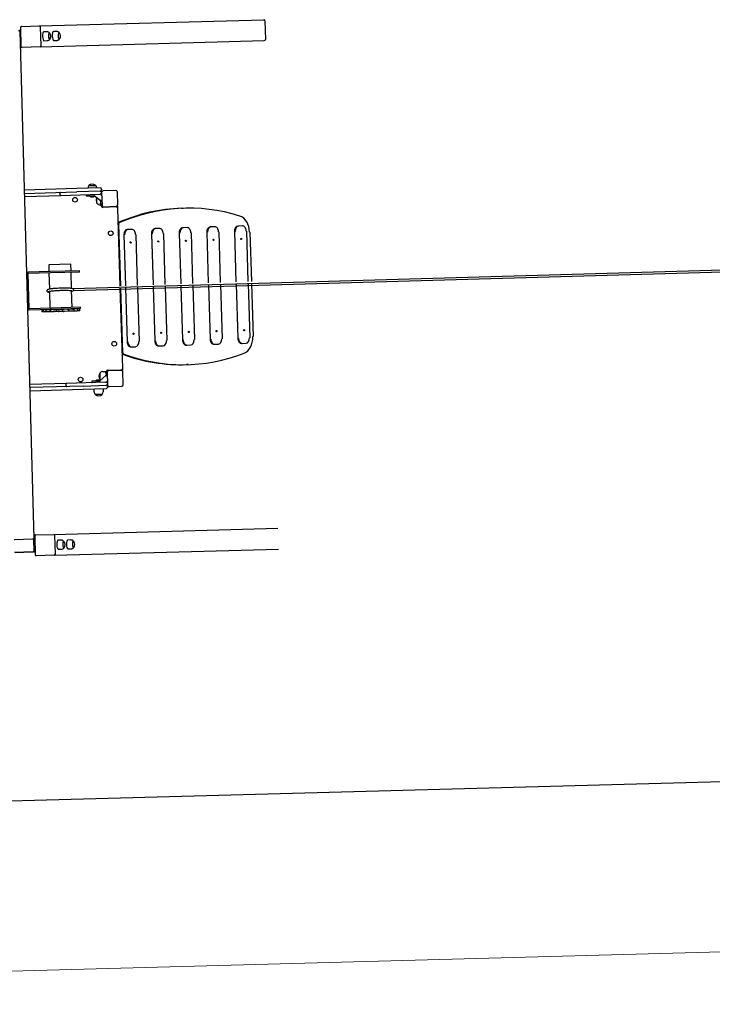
# Model space of a CAD drawing. Header units: millimetres. Extents: x 115689 to 123680, y 15655 to 20110.
# Tile 14 of 21: x 117201 to 117466, y 19043 to 19421. Entities that reach past the tile are written whole.
import ezdxf

# ---------------------------------------------------------------- set-up
doc = ezdxf.new("R2010")
doc.units = ezdxf.units.MM
doc.header["$LTSCALE"] = 100
doc.header["$MEASUREMENT"] = 0
doc.linetypes.add('DASHED', pattern=[0.75, 0.5, -0.25])
for name, color, linetype in [('2D_METAL', 232, 'Continuous'), ('4.Piłkochwyty', 30, 'DASHED'), ('Warstwa1', 1, 'Continuous')]:
    doc.layers.add(name, color=color, linetype=linetype)
doc.styles.add('styl3', font='ARIAL.TTF', dxfattribs={"height": 20})
doc.dimstyles.new('ISO-25$0', dxfattribs={"dimtxt": 10, "dimasz": 10, "dimexe": 5, "dimexo": 12, "dimgap": 2, "dimtad": 1, "dimdec": 0, "dimtxsty": 'Standard', "dimblk": 'ARCHTICK', "dimcen": 2.5, "dimdle": 5, "dimadec": 0, "dimazin": 0, "dimtfac": 1, "dimtdec": 0, "dimtmove": 0, "dimatfit": 3, "dimfxl": 1, "dimlwd": 0, "dimarcsym": 0})

# ---------------------------------------------------------------- blocks, each defined once
blk = doc.blocks.new('_ArchTick')
at = {"layer": 'Warstwa1', "color": 0, "const_width": 0.15}
blk.add_lwpolyline([(-0.5, -0.5), (0.5, 0.5)], dxfattribs=at)
blk = doc.blocks.new('*D663')
at = {"layer": '2D_METAL', "color": 1, "linetype": 'ByBlock', "lineweight": -2}
for p, q in [((118946.72, 19158.79), (118948.55, 19091.64)), ((117169.93, 19110.48), (117171.75, 19043.33))]:
    blk.add_line(p, q, dxfattribs=at)
at = {"layer": '2D_METAL', "color": 1, "linetype": 'ByBlock', "lineweight": 0}
blk.add_line((117159.43, 19055), (118960.22, 19103.96), dxfattribs=at)
at = {"layer": 'Defpoints', "color": 0, "linetype": 'ByBlock'}
for p in [(118946.45, 19168.78), (117169.66, 19120.47), (118948.22, 19103.64)]:
    blk.add_point(p, dxfattribs=at)
at = {"layer": '2D_METAL', "color": 1, "linetype": 'ByBlock', "lineweight": 0, "xscale": 12, "yscale": 12, "zscale": 12}
for p, rotation in [((118948.22, 19103.64), 1.557425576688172), ((117171.43, 19055.33), 181.5574255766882)]:
    blk.add_blockref('_ArchTick', p, dxfattribs=dict(at, rotation=rotation))
at = {"layer": '2D_METAL', "color": 4, "linetype": 'ByBlock', "insert": (118059.47, 19092.52), "char_height": 20, "attachment_point": 5, "rotation": 1.5574, "style": 'styl3'}
blk.add_mtext('1777', dxfattribs=at)

msp = doc.modelspace()

# ---------------------------------------------------------------- linework, layer by layer
at = {"layer": '4.Piłkochwyty', "linetype": 'ByBlock'}
for p, q in [((117208.445, 19418.386), (117294.35, 19420.791)), ((117200.822, 19416.872), (117200.827, 19416.672)), ((117201.116, 19417.78), (117201.318, 19410.583)), ((117201.494, 19418.191), (117208.388, 19418.384)), ((117208.388, 19418.384), (117208.445, 19418.386)), ((117209.041, 19410.799), (117208.84, 19417.997)), ((117209.041, 19410.799), (117208.84, 19417.997)), ((117294.779, 19420.402), (117294.98, 19413.205)), ((117200.427, 19416.661), (117200.827, 19416.672)), ((117200.828, 19416.672), (117200.827, 19416.672)), ((117200.827, 19416.672), (117203.437, 19323.458)), ((117200.828, 19416.672), (117201.147, 19416.681)), ((117200.828, 19416.672), (117200.968, 19411.674)), ((117200.839, 19416.272), (117200.828, 19416.672)), ((117200.839, 19416.272), (117200.838, 19416.272)), ((117211.286, 19416.164), (117210.042, 19416.129)), ((117212.209, 19415.74), (117212.196, 19415.74)), ((117212.266, 19413.241), (117212.279, 19413.241)), ((117214.986, 19416.268), (117213.742, 19416.233)), ((117215.908, 19415.844), (117215.896, 19415.843)), ((117215.966, 19413.344), (117215.978, 19413.345)), ((117200.968, 19411.674), (117201.287, 19411.683)), ((117208.612, 19410.387), (117201.718, 19410.194)), ((117208.612, 19410.387), (117208.669, 19410.389)), ((117208.669, 19410.389), (117294.574, 19412.794)), ((117210.137, 19412.731), (117211.382, 19412.766)), ((117213.837, 19412.834), (117215.081, 19412.869)), ((117227.384, 19357.225), (117229.883, 19357.303)), ((117227.384, 19357.212), (117229.883, 19357.289)), ((117227.384, 19357.212), (117227.384, 19357.225)), ((117229.883, 19357.303), (117229.883, 19357.289)), ((117222.785, 19356.031), (117202.543, 19355.401)), ((117202.576, 19354.202), (117222.775, 19354.83)), ((117202.61, 19353.002), (117216.598, 19353.438)), ((117216.213, 19354.126), (117216.219, 19353.926)), ((117216.598, 19353.438), (117231.49, 19353.901)), ((117231.702, 19355.108), (117222.775, 19354.83)), ((117231.665, 19356.308), (117222.785, 19356.031)), ((117226.245, 19353.638), (117226.254, 19353.338)), ((117226.357, 19353.241), (117227.757, 19353.285)), ((117226.967, 19356.161), (117226.964, 19356.261)), ((117227.757, 19353.285), (117229.354, 19353.334)), ((117227.759, 19353.21), (117227.758, 19353.245)), ((117231.783, 19351.367), (117229.368, 19353.311)), ((117230.362, 19356.367), (117230.365, 19356.267)), ((117231.739, 19353.909), (117231.49, 19353.901)), ((117231.702, 19355.108), (117232.23, 19355.125)), ((117231.971, 19353.86), (117231.967, 19353.972)), ((117232.18, 19355.823), (117232.186, 19355.624)), ((117232.22, 19354.524), (117232.371, 19349.696)), ((117232.239, 19354.825), (117232.23, 19355.125)), ((117232.243, 19354.706), (117232.239, 19354.825)), ((117237.629, 19355.293), (117232.801, 19355.142)), ((117238.398, 19349.884), (117238.247, 19354.712)), ((117230.125, 19351.447), (117230.124, 19351.468)), ((117230.436, 19350.467), (117230.373, 19352.466)), ((117230.436, 19350.467), (117230.373, 19352.466)), ((117231.82, 19351.309), (117231.848, 19350.428)), ((117231.82, 19351.309), (117231.821, 19351.293)), ((117231.867, 19349.811), (117231.848, 19350.428)), ((117231.954, 19350.214), (117232.254, 19350.223)), ((117232.109, 19349.418), (117232.084, 19350.218)), ((117232.199, 19349.121), (117232.416, 19349.128)), ((117232.407, 19349.427), (117232.404, 19349.516)), ((117232.416, 19349.128), (117232.407, 19349.427)), ((117232.719, 19349.122), (117232.419, 19349.112)), ((117232.425, 19348.908), (117232.419, 19349.112)), ((117232.856, 19349.126), (117232.719, 19349.122)), ((117237.825, 19348.996), (117232.727, 19348.837)), ((117232.989, 19349.115), (117237.817, 19349.266)), ((117238.116, 19349.29), (117237.949, 19349.285)), ((117238.416, 19349.299), (117238.116, 19349.29)), ((117238.443, 19348.415), (117238.416, 19349.299)), ((118303.263, 19348.827), (117221.18, 19317.659)), ((118303.286, 19348.027), (117221.203, 19316.86)), ((117239.367, 19318.728), (117238.443, 19348.415)), ((117262.896, 19348.52), (117263.532, 19348.54)), ((117239.557, 19318.735), (117238.819, 19342.456)), ((117274.155, 19341.366), (117273.872, 19341.358)), ((117275.568, 19341.41), (117274.155, 19341.366)), ((117284.756, 19341.696), (117284.474, 19341.688)), ((117286.17, 19341.74), (117284.756, 19341.696)), ((117240.716, 19338.325), (117241.324, 19318.797)), ((117242.35, 19340.377), (117242.068, 19340.368)), ((117243.764, 19340.421), (117242.35, 19340.377)), ((117245.298, 19338.467), (117245.905, 19318.957)), ((117251.318, 19338.655), (117251.924, 19319.167)), ((117252.952, 19340.707), (117252.669, 19340.698)), ((117254.365, 19340.751), (117252.952, 19340.707)), ((117255.9, 19338.797), (117256.506, 19319.326)), ((117261.919, 19338.985), (117262.525, 19319.536)), ((117263.553, 19341.037), (117263.271, 19341.028)), ((117264.967, 19341.081), (117263.553, 19341.037)), ((117266.501, 19339.127), (117267.106, 19319.694)), ((117272.521, 19339.315), (117273.125, 19319.901)), ((117277.103, 19339.457), (117277.706, 19320.059)), ((117283.122, 19339.645), (117283.725, 19320.267)), ((117287.704, 19339.787), (117288.307, 19320.425)), ((117289.021, 19339.332), (117289.608, 19320.47)), ((117220.455, 19327.062), (117211.958, 19326.825)), ((117211.958, 19326.825), (117212.032, 19324.199)), ((117220.528, 19324.437), (117220.455, 19327.062)), ((117203.437, 19323.458), (117203.937, 19323.472)), ((117203.437, 19323.458), (117203.815, 19309.964)), ((117212.58, 19324.214), (117203.923, 19323.972)), ((117203.923, 19323.972), (117203.937, 19323.472)), ((117212.594, 19323.715), (117203.937, 19323.472)), ((117203.937, 19323.472), (117204.314, 19309.978)), ((117212.046, 19323.699), (117212.219, 19317.491)), ((117223.681, 19324.525), (117212.58, 19324.214)), ((117223.695, 19324.025), (117212.594, 19323.715)), ((117220.716, 19317.747), (117220.542, 19323.937)), ((117223.695, 19324.025), (117223.681, 19324.525)), ((117262.549, 19318.736), (117263.195, 19298.005)), ((117267.131, 19318.894), (117267.777, 19298.147)), ((117273.15, 19319.101), (117273.796, 19298.335)), ((117277.731, 19319.259), (117278.378, 19298.477)), ((117283.75, 19319.466), (117284.398, 19298.664)), ((117288.332, 19319.624), (117288.979, 19298.807)), ((117289.633, 19319.669), (117290.265, 19299.343)), ((117212.242, 19316.683), (117212.423, 19310.205)), ((117220.92, 19310.442), (117220.739, 19316.923)), ((117240.347, 19287.244), (117239.392, 19317.929)), ((117240.355, 19293.104), (117239.582, 19317.936)), ((117241.349, 19317.997), (117241.992, 19297.345)), ((117245.93, 19318.158), (117246.574, 19297.487)), ((117251.949, 19318.368), (117252.593, 19297.675)), ((117256.531, 19318.527), (117257.175, 19297.817)), ((117203.815, 19309.964), (117204.314, 19309.978)), ((117203.815, 19309.964), (117206.279, 19221.948)), ((117212.971, 19310.22), (117204.314, 19309.978)), ((117204.314, 19309.978), (117204.328, 19309.478)), ((117212.985, 19309.72), (117204.328, 19309.478)), ((117209.776, 19309.557), (117209.441, 19309.547)), ((117209.463, 19308.748), (117209.441, 19309.547)), ((117209.798, 19308.757), (117209.463, 19308.748)), ((117209.79, 19309.557), (117209.776, 19309.557)), ((117209.776, 19309.557), (117209.798, 19308.757)), ((117209.854, 19309.559), (117209.79, 19309.557)), ((117209.798, 19308.757), (117209.812, 19308.757)), ((117209.877, 19308.759), (117209.812, 19308.757)), ((117210.823, 19309.586), (117209.854, 19309.559)), ((117209.877, 19308.759), (117209.854, 19309.559)), ((117210.845, 19308.786), (117209.877, 19308.759)), ((117210.823, 19309.586), (117210.883, 19309.588)), ((117210.823, 19309.586), (117210.845, 19308.786)), ((117210.905, 19308.788), (117210.845, 19308.786)), ((117211.008, 19309.591), (117210.883, 19309.588)), ((117211.031, 19308.791), (117210.905, 19308.788)), ((117212.121, 19309.622), (117211.008, 19309.591)), ((117211.031, 19308.791), (117211.008, 19309.591)), ((117212.143, 19308.823), (117211.031, 19308.791)), ((117212.121, 19309.622), (117212.473, 19309.632)), ((117212.496, 19308.833), (117212.143, 19308.823)), ((117212.437, 19309.705), (117212.439, 19309.631)), ((117212.473, 19309.632), (117212.605, 19309.636)), ((117212.473, 19309.632), (117212.496, 19308.833)), ((117212.627, 19308.836), (117212.496, 19308.833)), ((117212.778, 19309.641), (117212.605, 19309.636)), ((117212.8, 19308.841), (117212.627, 19308.836)), ((117213.544, 19309.662), (117212.778, 19309.641)), ((117212.8, 19308.841), (117212.778, 19309.641)), ((117213.566, 19308.862), (117212.8, 19308.841)), ((117224.073, 19310.531), (117212.971, 19310.22)), ((117224.086, 19310.031), (117212.985, 19309.72)), ((117213.544, 19309.662), (117213.945, 19309.673)), ((117213.967, 19308.874), (117213.566, 19308.862)), ((117213.945, 19309.673), (117214.112, 19309.678)), ((117213.967, 19308.874), (117214.134, 19308.878)), ((117214.112, 19309.678), (117214.268, 19309.682)), ((117214.29, 19308.883), (117214.134, 19308.878)), ((117214.552, 19309.69), (117214.268, 19309.682)), ((117214.575, 19308.891), (117214.29, 19308.883)), ((117214.552, 19309.69), (117214.769, 19309.696)), ((117214.791, 19308.897), (117214.575, 19308.891)), ((117214.971, 19309.702), (117214.769, 19309.696)), ((117214.993, 19308.902), (117214.791, 19308.897)), ((117215.307, 19309.712), (117214.971, 19309.702)), ((117214.993, 19308.902), (117214.971, 19309.702)), ((117215.329, 19308.912), (117214.993, 19308.902)), ((117215.307, 19309.712), (117215.654, 19309.721)), ((117215.677, 19308.922), (117215.329, 19308.912)), ((117215.654, 19309.721), (117215.842, 19309.727)), ((117215.677, 19308.922), (117215.865, 19308.927)), ((117215.842, 19309.727), (117216.059, 19309.733)), ((117216.082, 19308.933), (117215.865, 19308.927)), ((117216.859, 19309.755), (117216.059, 19309.733)), ((117216.882, 19308.955), (117216.082, 19308.933)), ((117216.859, 19309.755), (117217.141, 19309.763)), ((117217.163, 19308.963), (117216.882, 19308.955)), ((117217.35, 19309.769), (117217.141, 19309.763)), ((117217.372, 19308.969), (117217.163, 19308.963)), ((117217.35, 19309.769), (117217.476, 19309.772)), ((117217.372, 19308.969), (117217.35, 19309.769)), ((117217.499, 19308.973), (117217.372, 19308.969)), ((117217.476, 19309.772), (117217.664, 19309.778)), ((117217.499, 19308.973), (117217.687, 19308.978)), ((117217.664, 19309.778), (117217.919, 19309.785)), ((117217.941, 19308.985), (117217.687, 19308.978)), ((117219.147, 19309.819), (117217.919, 19309.785)), ((117219.17, 19309.019), (117217.941, 19308.985)), ((117219.147, 19309.819), (117219.464, 19309.828)), ((117219.486, 19309.028), (117219.17, 19309.019)), ((117219.657, 19309.833), (117219.464, 19309.828)), ((117219.68, 19309.034), (117219.486, 19309.028)), ((117221.169, 19309.876), (117219.657, 19309.833)), ((117219.68, 19309.034), (117219.657, 19309.833)), ((117221.191, 19309.076), (117219.68, 19309.034)), ((117220.936, 19309.869), (117220.934, 19309.943)), ((117221.169, 19309.876), (117221.486, 19309.885)), ((117221.509, 19309.085), (117221.191, 19309.076)), ((117221.643, 19309.889), (117221.486, 19309.885)), ((117221.665, 19309.089), (117221.509, 19309.085)), ((117222.705, 19309.919), (117221.643, 19309.889)), ((117221.665, 19309.089), (117221.643, 19309.889)), ((117222.727, 19309.119), (117221.665, 19309.089)), ((117222.705, 19309.919), (117222.989, 19309.927)), ((117223.011, 19309.127), (117222.727, 19309.119)), ((117223.092, 19309.929), (117222.989, 19309.927)), ((117223.114, 19309.13), (117223.011, 19309.127)), ((117223.589, 19309.943), (117223.092, 19309.929)), ((117223.114, 19309.13), (117223.092, 19309.929)), ((117223.611, 19309.144), (117223.114, 19309.13)), ((117223.589, 19309.943), (117223.808, 19309.95)), ((117223.83, 19309.15), (117223.611, 19309.144)), ((117223.846, 19309.951), (117223.808, 19309.95)), ((117223.869, 19309.151), (117223.83, 19309.15)), ((117223.869, 19309.151), (117223.846, 19309.951)), ((117223.846, 19309.951), (117223.859, 19309.951)), ((117223.881, 19309.151), (117223.859, 19309.951)), ((117223.881, 19309.151), (117223.869, 19309.151)), ((117224.086, 19310.031), (117224.073, 19310.531)), ((117246.515, 19297.485), (117246.574, 19297.487)), ((117257.175, 19297.817), (117257.117, 19297.815)), ((117264.67, 19296.05), (117264.953, 19296.058)), ((117264.953, 19296.058), (117266.367, 19296.102)), ((117267.718, 19298.145), (117267.777, 19298.147)), ((117275.272, 19296.379), (117275.555, 19296.388)), ((117275.555, 19296.388), (117276.968, 19296.432)), ((117278.319, 19298.475), (117278.378, 19298.477)), ((117285.873, 19296.709), (117286.156, 19296.718)), ((117286.156, 19296.718), (117287.57, 19296.762)), ((117288.921, 19298.805), (117288.979, 19298.807)), ((117290.178, 19299.341), (117290.265, 19299.343)), ((117243.467, 19295.39), (117243.75, 19295.398)), ((117243.75, 19295.398), (117245.164, 19295.442)), ((117254.069, 19295.72), (117254.352, 19295.728)), ((117254.352, 19295.728), (117255.765, 19295.772)), ((117265.398, 19288.569), (117264.762, 19288.549)), ((117231.712, 19282.924), (117231.634, 19285.422)), ((117231.712, 19282.924), (117231.634, 19285.422)), ((117232.557, 19285.901), (117233.856, 19285.942)), ((117233.875, 19285.325), (117233.856, 19285.942)), ((117233.875, 19285.325), (117233.903, 19284.444)), ((117234.268, 19285.554), (117233.968, 19285.545)), ((117234.097, 19285.549), (117234.087, 19285.849)), ((117234.158, 19286.151), (117234.378, 19286.158)), ((117234.366, 19285.587), (117234.516, 19280.76)), ((117234.378, 19286.158), (117234.371, 19286.378)), ((117234.387, 19285.858), (117234.378, 19286.158)), ((117234.678, 19286.152), (117234.378, 19286.143)), ((117234.39, 19285.776), (117234.387, 19285.858)), ((117234.669, 19286.467), (117239.766, 19286.626)), ((117234.72, 19286.154), (117234.678, 19286.152)), ((117239.774, 19286.356), (117234.947, 19286.206)), ((117240.076, 19286.32), (117240.004, 19286.318)), ((117240.376, 19286.33), (117240.076, 19286.32)), ((117240.376, 19286.33), (117240.347, 19287.244)), ((117240.543, 19280.947), (117240.393, 19285.775)), ((117218.843, 19281.373), (117204.627, 19280.93)), ((117233.734, 19281.836), (117218.843, 19281.373)), ((117228.474, 19282.072), (117228.483, 19281.773)), ((117229.97, 19282.219), (117228.571, 19282.176)), ((117229.969, 19282.259), (117229.968, 19282.294)), ((117231.567, 19282.269), (117229.97, 19282.219)), ((117231.58, 19282.293), (117233.87, 19284.383)), ((117233.734, 19281.836), (117233.984, 19281.844)), ((117233.902, 19284.46), (117233.903, 19284.444)), ((117234.214, 19281.796), (117234.21, 19281.906)), ((117225.094, 19280.367), (117204.661, 19279.731)), ((117204.695, 19278.531), (117225.178, 19279.169)), ((117218.495, 19280.861), (117218.501, 19280.662)), ((117225.141, 19280.368), (117234.021, 19280.644)), ((117225.178, 19279.169), (117234.058, 19279.445)), ((117229.401, 19277.999), (117229.361, 19279.299)), ((117232.379, 19277.155), (117229.88, 19277.077)), ((117232.379, 19277.155), (117232.379, 19277.142)), ((117232.759, 19279.404), (117232.799, 19278.105)), ((117234.536, 19280.16), (117234.565, 19280.161)), ((117234.536, 19280.16), (117234.542, 19279.96)), ((117234.555, 19280.461), (117234.552, 19280.573)), ((117234.565, 19280.161), (117234.555, 19280.461)), ((117235.134, 19280.179), (117239.962, 19280.329)), ((117232.379, 19277.142), (117229.88, 19277.064)), ((117229.88, 19277.064), (117229.88, 19277.077)), ((117213.902, 19223.462), (117299.807, 19225.867)), ((117213.902, 19223.462), (117299.807, 19225.867)), ((117198.687, 19221.535), (117205.884, 19221.737)), ((117198.887, 19221.541), (117205.685, 19221.731)), ((117205.884, 19221.737), (117206.284, 19221.748)), ((117206.279, 19221.948), (117206.284, 19221.748)), ((117206.284, 19221.748), (117206.424, 19216.75)), ((117206.285, 19221.748), (117206.284, 19221.748)), ((117206.284, 19221.748), (117206.424, 19216.75)), ((117206.285, 19221.748), (117206.604, 19221.757)), ((117206.604, 19221.757), (117206.285, 19221.748)), ((117206.296, 19221.348), (117206.285, 19221.748)), ((117206.285, 19221.748), (117206.425, 19216.75)), ((117206.425, 19216.75), (117206.285, 19221.748)), ((117206.296, 19221.348), (117206.296, 19221.348)), ((117206.573, 19222.857), (117206.775, 19215.66)), ((117206.951, 19223.267), (117213.845, 19223.46)), ((117213.845, 19223.46), (117213.902, 19223.462)), ((117214.498, 19215.876), (117214.297, 19223.073)), ((117214.498, 19215.876), (117214.297, 19223.073)), ((117214.498, 19215.876), (117214.297, 19223.073)), ((117216.743, 19221.241), (117215.499, 19221.206)), ((117217.666, 19220.816), (117217.653, 19220.816)), ((117220.443, 19221.344), (117219.199, 19221.309)), ((117221.366, 19220.92), (117221.353, 19220.92)), ((117206.424, 19216.75), (117206.024, 19216.739)), ((117206.413, 19217.15), (117206.414, 19217.15)), ((117206.414, 19217.15), (117206.425, 19216.75)), ((117206.424, 19216.75), (117206.425, 19216.75)), ((117206.43, 19216.55), (117206.424, 19216.75)), ((117206.425, 19216.75), (117206.744, 19216.759)), ((117206.744, 19216.759), (117206.425, 19216.75)), ((117214.126, 19215.465), (117300.031, 19217.87)), ((117214.126, 19215.465), (117300.031, 19217.87)), ((117215.594, 19217.807), (117216.839, 19217.842)), ((117217.723, 19218.317), (117217.736, 19218.317)), ((117219.294, 19217.911), (117220.538, 19217.946)), ((117221.423, 19218.421), (117221.435, 19218.421)), ((117206.024, 19216.739), (117198.827, 19216.537)), ((117199.027, 19216.543), (117205.825, 19216.733)), ((117214.069, 19215.464), (117207.175, 19215.271)), ((117214.069, 19215.464), (117214.126, 19215.465)), ((118947.024, 19168.797), (117169.655, 19120.473))]:
    msp.add_line(p, q, dxfattribs=at)
for centre in [(117222.03, 19351.791), (117222.03, 19351.791), (117235.722, 19338.925), (117235.722, 19338.925), (117237.041, 19296.546), (117237.041, 19296.546), (117224.176, 19282.854)]:
    msp.add_circle(centre, 0.9, dxfattribs=at)
for centre, radius, start, end in [((117201.51, 19417.797), 0.395, 92.33977, 182.39781), ((117211.391, 19415.036), 1.112, 32.03047, 95.36532), ((117210.987, 19414.455), 1.812, 320.7184, 42.48887), ((117215.091, 19415.14), 1.112, 32.03047, 95.36532), ((117214.687, 19414.559), 1.812, 320.7184, 42.48887), ((117201.713, 19410.589), 0.395, 180.87171, 270.80524), ((117228.163, 19356.299), 1.2, 130.46473, 181.78254), ((117228.674, 19355.952), 1.812, 48.17972, 135.38536), ((117229.163, 19356.33), 1.2, 1.78254, 53.10036), ((117226.345, 19353.641), 0.1, 91.78254, 181.78254), ((117226.354, 19353.341), 0.1, 181.78254, 271.78254), ((117227.798, 19353.246), 0.04, 91.78254, 181.78254), ((117227.809, 19353.211), 0.05, 181.78254, 233.98282), ((117228.72, 19354.465), 1.6, 233.98282, 303.21552), ((117229.305, 19353.233), 0.1, 30.06814, 91.78254), ((117231.68, 19355.808), 0.5, 1.78254, 91.78254), ((117231.686, 19355.608), 0.5, 271.78254, 1.78254), ((117231.717, 19354.608), 0.5, 1.78254, 91.78254), ((117231.724, 19354.409), 0.5, 271.78254, 1.78254), ((117231.755, 19353.409), 0.5, 1.78254, 91.78254), ((117232.82, 19354.543), 0.6, 91.78254, 181.78254), ((117237.648, 19354.693), 0.6, 1.78254, 91.78254), ((117232.01, 19351.527), 1.887, 150.16842, 181.78254), ((117232.011, 19351.505), 1.887, 181.78254, 213.39667), ((117231.738, 19351.42), 1.614, 216.19152, 274.569), ((117231.721, 19351.29), 0.1, 1.78254, 63.80072), ((117231.951, 19350.314), 0.1, 181.78254, 271.78254), ((117232.709, 19349.437), 0.6, 181.78254, 271.78254), ((117232.251, 19350.323), 0.1, 271.78254, 1.78254), ((117232.97, 19349.715), 0.6, 181.78254, 271.78254), ((117237.798, 19349.865), 0.6, 271.78254, 1.78254), ((117237.844, 19348.396), 0.6, 1.78254, 91.78254), ((117232.985, 19284.214), 1.813, 138.17972, 225.38536), ((117232.594, 19284.702), 1.2, 91.78254, 143.10036), ((117233.972, 19285.445), 0.1, 91.78254, 181.78254), ((117234.687, 19285.868), 0.6, 91.78254, 181.78254), ((117234.271, 19285.454), 0.1, 11.92035, 91.78254), ((117234.965, 19285.606), 0.6, 91.78254, 181.78254), ((117239.747, 19287.226), 0.6, 271.78254, 1.78254), ((117239.793, 19285.756), 0.6, 1.78254, 91.78254), ((117228.574, 19282.076), 0.1, 91.78254, 181.78254), ((117228.583, 19281.776), 0.1, 181.78254, 271.78254), ((117230.018, 19282.295), 0.05, 129.58227, 181.78254), ((117230.009, 19282.26), 0.04, 181.78254, 271.78254), ((117231.005, 19281.101), 1.6, 60.34958, 129.58227), ((117231.512, 19282.367), 0.1, 271.78254, 335.2296), ((117232.625, 19283.702), 1.2, 220.46473, 238.65607), ((117233.802, 19284.457), 0.1, 294.0124, 1.78254), ((117233.968, 19282.344), 0.5, 271.78254, 357.25351), ((117233.999, 19281.344), 0.5, 6.31158, 91.78254), ((117234.005, 19281.144), 0.5, 271.78254, 357.25351), ((117239.943, 19280.929), 0.6, 271.78254, 1.78254), ((117230.6, 19278.037), 1.2, 181.78254, 233.10036), ((117231.6, 19278.068), 1.2, 310.46473, 1.78254), ((117234.036, 19280.145), 0.5, 1.78254, 91.78254), ((117234.043, 19279.945), 0.5, 271.78254, 1.78254), ((117233.646, 19280.733), 0.6, 347.65954, 357.41845), ((117235.116, 19280.778), 0.6, 181.78254, 271.78254), ((117231.089, 19278.415), 1.813, 228.17972, 315.38536), ((117206.968, 19222.873), 0.395, 92.33977, 182.39781), ((117216.848, 19220.113), 1.112, 32.03047, 95.36532), ((117216.444, 19219.532), 1.812, 320.7184, 42.48887), ((117220.548, 19220.216), 1.112, 32.03047, 95.36532), ((117220.144, 19219.635), 1.812, 320.7184, 42.48887), ((117207.17, 19215.666), 0.395, 180.87171, 270.80524)]:
    msp.add_arc(centre, radius, start, end, dxfattribs=at)
for centre, major_axis, ratio, start_param, end_param in [((117294.361, 19420.391), (0.417, 0.012), 0.9578263, 0, 1.5707963), ((117208.399, 19417.984), (-0.011, 0.4), 0.9578263, 4.712389, 6.2831853), ((117208.457, 19417.986), (0.011, -0.4), 0.9578263, 1.5707963, 3.1415927), ((117208.457, 19417.986), (0.011, -0.4), 0.9578263, 1.5707963, 3.1415927), ((117210.089, 19414.43), (0.048, -1.699), 0.2873479, 3.1415927, 6.2831853), ((117212.231, 19414.49), (0.035, -1.25), 0.2873479, 3.1415927, 6.2831853), ((117212.244, 19414.49), (0.035, -1.25), 0.2873479, 2.821136, 6.2831853), ((117212.244, 19414.49), (0.035, -1.25), 0.2873479, 0, 0.3204567), ((117213.789, 19414.534), (0.048, -1.699), 0.2873479, 3.1415927, 6.2831853), ((117215.931, 19414.594), (0.035, -1.25), 0.2873479, 3.1415927, 6.2831853), ((117215.943, 19414.594), (0.035, -1.25), 0.2873479, 2.821136, 6.2831853), ((117215.943, 19414.594), (0.035, -1.25), 0.2873479, 0, 0.3204567), ((117294.563, 19413.194), (0.417, 0.012), 0.9578263, 4.712389, 6.2831853), ((117208.601, 19410.787), (-0.011, 0.4), 0.9578263, 3.1415927, 4.712389), ((117208.658, 19410.789), (0.011, -0.4), 0.9578263, 0, 1.5707963), ((117208.658, 19410.789), (0.011, -0.4), 0.9578263, 0, 1.5707963), ((117267.53, 19220.077), (3.998, -128.463), 0.7071068, 2.9016404, 3.421442), ((117266.894, 19220.057), (3.998, -128.463), 0.7071068, 3.1415927, 3.4139137), ((117284.339, 19339.186), (-0.202, 6.497), 0.7071068, 4.712389, 6.0432331), ((117273.934, 19339.359), (-0.062, 1.999), 0.7071068, 0, 1.5707963), ((117274.217, 19339.367), (-0.062, 1.999), 0.7071068, 0, 1.5707963), ((117275.631, 19339.411), (0.062, -1.999), 0.7071068, 1.5707963, 3.1415927), ((117284.536, 19339.689), (-0.062, 1.999), 0.7071068, 0, 1.5707963), ((117284.818, 19339.697), (-0.062, 1.999), 0.7071068, 0, 1.5707963), ((117286.232, 19339.741), (0.062, -1.999), 0.7071068, 1.5707963, 3.1415927), ((117242.13, 19338.369), (-0.062, 1.999), 0.7071068, 0, 1.5707963), ((117242.413, 19338.378), (-0.062, 1.999), 0.7071068, 0, 1.5707963), ((117243.826, 19338.422), (0.062, -1.999), 0.7071068, 1.5707963, 3.1415927), ((117252.731, 19338.699), (-0.062, 1.999), 0.7071068, 0, 1.5707963), ((117253.014, 19338.708), (-0.062, 1.999), 0.7071068, 0, 1.5707963), ((117254.428, 19338.752), (0.062, -1.999), 0.7071068, 1.5707963, 3.1415927), ((117263.333, 19339.029), (-0.062, 1.999), 0.7071068, 0, 1.5707963), ((117263.616, 19339.038), (-0.062, 1.999), 0.7071068, 0, 1.5707963), ((117265.029, 19339.082), (0.062, -1.999), 0.7071068, 1.5707963, 3.1415927), ((117243.405, 19297.389), (-0.062, 1.999), 0.7071068, 1.5707963, 3.1415927), ((117243.688, 19297.398), (-0.062, 1.999), 0.7071068, 1.5707963, 3.1415927), ((117245.102, 19297.442), (0.062, -1.999), 0.7071068, 0, 1.5707963), ((117254.007, 19297.719), (-0.062, 1.999), 0.7071068, 1.5707963, 3.1415927), ((117254.289, 19297.727), (-0.062, 1.999), 0.7071068, 1.5707963, 3.1415927), ((117255.703, 19297.771), (0.062, -1.999), 0.7071068, 0, 1.5707963), ((117264.608, 19298.049), (-0.062, 1.999), 0.7071068, 1.5707963, 3.1415927), ((117264.891, 19298.057), (-0.062, 1.999), 0.7071068, 1.5707963, 3.1415927), ((117266.304, 19298.101), (0.062, -1.999), 0.7071068, 0, 1.5707963), ((117275.21, 19298.379), (-0.062, 1.999), 0.7071068, 1.5707963, 3.1415927), ((117275.492, 19298.387), (-0.062, 1.999), 0.7071068, 1.5707963, 3.1415927), ((117276.906, 19298.431), (0.062, -1.999), 0.7071068, 0, 1.5707963), ((117285.811, 19298.708), (-0.062, 1.999), 0.7071068, 1.5707963, 3.1415927), ((117286.094, 19298.717), (-0.062, 1.999), 0.7071068, 1.5707963, 3.1415927), ((117285.584, 19299.198), (0.202, -6.497), 0.7071068, 0.2399522, 1.5707963), ((117287.507, 19298.761), (0.062, -1.999), 0.7071068, 0, 1.5707963), ((117261.401, 19417.031), (-3.998, 128.463), 0.7071068, 2.8617433, 3.3815449), ((117260.764, 19417.012), (-3.998, 128.463), 0.7071068, 2.8692716, 3.1415927), ((117213.856, 19223.061), (-0.011, 0.4), 0.9578263, 4.712389, 6.2831853), ((117213.914, 19223.062), (0.011, -0.4), 0.9578263, 1.5707963, 3.1415927), ((117213.914, 19223.062), (0.011, -0.4), 0.9578263, 1.5707963, 3.1415927), ((117213.914, 19223.062), (0.011, -0.4), 0.9578263, 1.5707963, 3.1415927), ((117215.546, 19219.506), (0.048, -1.699), 0.2873479, 3.1415927, 6.2831853), ((117217.688, 19219.566), (0.035, -1.25), 0.2873479, 3.1415927, 6.2831853), ((117217.701, 19219.567), (0.035, -1.25), 0.2873479, 2.821136, 6.2831853), ((117219.246, 19219.61), (0.048, -1.699), 0.2873479, 3.1415927, 6.2831853), ((117221.388, 19219.67), (0.035, -1.25), 0.2873479, 3.1415927, 6.2831853), ((117221.4, 19219.67), (0.035, -1.25), 0.2873479, 2.821136, 6.2831853), ((117217.701, 19219.567), (0.035, -1.25), 0.2873479, 0, 0.3204567), ((117221.4, 19219.67), (0.035, -1.25), 0.2873479, 0, 0.3204567), ((117214.058, 19215.863), (-0.011, 0.4), 0.9578263, 3.1415927, 4.712389), ((117214.115, 19215.865), (0.011, -0.4), 0.9578263, 0, 1.5707963), ((117214.115, 19215.865), (0.011, -0.4), 0.9578263, 0, 1.5707963), ((117214.115, 19215.865), (0.011, -0.4), 0.9578263, 0, 1.5707963)]:
    msp.add_ellipse(centre, major_axis=major_axis, ratio=ratio, start_param=start_param, end_param=end_param, dxfattribs=at)
for centre in [(117243.354, 19335.406), (117253.956, 19335.735), (117264.557, 19336.065), (117275.158, 19336.395), (117285.76, 19336.725), (117244.443, 19300.422), (117255.044, 19300.752), (117265.646, 19301.082), (117276.247, 19301.412), (117286.849, 19301.742)]:
    msp.add_ellipse(centre, major_axis=(-0.008, 0.25), ratio=0.7071068, dxfattribs=at)
for points, knots in [([(117211.382, 19412.783), (117211.432, 19412.779), (117211.614, 19412.765), (117211.925, 19412.888), (117212.224, 19413.101), (117212.34, 19413.262), (117212.397, 19413.344)], [0, 0, 0, 0, 0.112668, 0.472921, 0.7728412, 1, 1, 1, 1]), ([(117215.082, 19412.887), (117215.132, 19412.882), (117215.314, 19412.868), (117215.625, 19412.992), (117215.924, 19413.205), (117216.04, 19413.366), (117216.097, 19413.448)], [0, 0, 0, 0, 0.112668, 0.472921, 0.7728412, 1, 1, 1, 1]), ([(117216.213, 19354.126), (117216.212, 19354.159), (117216.213, 19354.191), (117216.219, 19354.24), (117216.221, 19354.256), (117216.227, 19354.287), (117216.231, 19354.303), (117216.243, 19354.349), (117216.253, 19354.378), (117216.278, 19354.433), (117216.292, 19354.459), (117216.324, 19354.506), (117216.342, 19354.527), (117216.381, 19354.565), (117216.401, 19354.581), (117216.444, 19354.608), (117216.467, 19354.618), (117216.502, 19354.629), (117216.514, 19354.632), (117216.537, 19354.635), (117216.549, 19354.637), (117216.561, 19354.637)], [0, 0, 0, 0, 0.125, 0.125, 0.1875, 0.1875, 0.25, 0.25, 0.375, 0.375, 0.5, 0.5, 0.625, 0.625, 0.75, 0.75, 0.875, 0.875, 0.9375, 0.9375, 1, 1, 1, 1]), ([(117216.219, 19353.926), (117216.22, 19353.893), (117216.224, 19353.861), (117216.232, 19353.813), (117216.235, 19353.797), (117216.243, 19353.766), (117216.248, 19353.751), (117216.263, 19353.706), (117216.275, 19353.677), (117216.303, 19353.624), (117216.319, 19353.599), (117216.354, 19353.554), (117216.373, 19353.533), (117216.414, 19353.498), (117216.436, 19353.483), (117216.48, 19353.46), (117216.503, 19353.451), (117216.539, 19353.442), (117216.551, 19353.44), (117216.574, 19353.438), (117216.587, 19353.437), (117216.598, 19353.438)], [0, 0, 0, 0, 0.125, 0.125, 0.1875, 0.1875, 0.25, 0.25, 0.375, 0.375, 0.5, 0.5, 0.625, 0.625, 0.75, 0.75, 0.875, 0.875, 0.9375, 0.9375, 1, 1, 1, 1]), ([(117231.723, 19351.697), (117231.729, 19351.679), (117231.734, 19351.662), (117231.744, 19351.627), (117231.748, 19351.61), (117231.762, 19351.558), (117231.772, 19351.525), (117231.789, 19351.459), (117231.798, 19351.428), (117231.809, 19351.382), (117231.812, 19351.367), (117231.818, 19351.338), (117231.82, 19351.323), (117231.82, 19351.309)], [0, 0, 0, 0, 0.125, 0.125, 0.25, 0.25, 0.5, 0.5, 0.75, 0.75, 0.875, 0.875, 1, 1, 1, 1]), ([(117238.62, 19342.76), (117238.626, 19342.759), (117238.633, 19342.758), (117238.654, 19342.753), (117238.668, 19342.747), (117238.694, 19342.731), (117238.707, 19342.722), (117238.73, 19342.7), (117238.742, 19342.687), (117238.772, 19342.644), (117238.788, 19342.61), (117238.806, 19342.554), (117238.81, 19342.535), (117238.817, 19342.496), (117238.819, 19342.476), (117238.819, 19342.456)], [0, 0, 0, 0, 0.0640116, 0.0640116, 0.1977242, 0.1977242, 0.3314368, 0.3314368, 0.4651495, 0.4651495, 0.7325747, 0.7325747, 0.8662874, 0.8662874, 1, 1, 1, 1]), ([(117211.778, 19317.373), (117211.619, 19317.333), (117211.421, 19317.273), (117211.251, 19316.988), (117211.256, 19316.752), (117211.363, 19316.567), (117211.557, 19316.426), (117211.695, 19316.4), (117211.799, 19316.384)], [0, 0, 0, 0, 0.2769331, 0.4201816, 0.5597802, 0.6890102, 0.804854, 1, 1, 1, 1]), ([(117220.768, 19316.622), (117220.849, 19316.643), (117221.179, 19316.74), (117221.456, 19316.894), (117221.547, 19317.097), (117221.561, 19317.229), (117221.467, 19317.527), (117221.18, 19317.659), (117220.784, 19317.755), (117220.086, 19317.821), (117219.227, 19317.864), (117218.039, 19317.881), (117216.55, 19317.858), (117214.868, 19317.783), (117213.52, 19317.674), (117212.61, 19317.563), (117212.05, 19317.468), (117211.66, 19317.364), (117211.6, 19317.302), (117211.571, 19317.265)], [0, 0, 0, 0, 0.02461551, 0.10706377, 0.13168837, 0.14490828, 0.15979709, 0.20407274, 0.28481394, 0.34051985, 0.40605251, 0.48102499, 0.56544781, 0.65935174, 0.76278871, 0.8183942, 0.8764529, 0.93698183, 1, 1, 1, 1]), ([(117211.593, 19316.484), (117211.642, 19316.434), (117211.725, 19316.369), (117212.056, 19316.314), (117212.193, 19316.297)], [0, 0, 0, 0, 0.6557686, 1, 1, 1, 1]), ([(117211.746, 19316.488), (117211.768, 19316.521), (117211.815, 19316.578), (117212.161, 19316.674), (117212.668, 19316.763), (117213.505, 19316.868), (117214.767, 19316.974), (117216.372, 19317.052), (117217.821, 19317.08), (117218.995, 19317.071), (117219.856, 19317.036), (117220.424, 19316.989), (117220.737, 19316.945), (117220.847, 19316.92), (117220.863, 19316.92), (117220.864, 19316.921)], [0, 0, 0, 0, 0.0761447, 0.1496026, 0.2203492, 0.288362, 0.4155421, 0.5317072, 0.6367284, 0.7305076, 0.8129771, 0.883705, 0.9416567, 0.9868452, 1, 1, 1, 1]), ([(117240.355, 19293.104), (117240.356, 19293.084), (117240.355, 19293.064), (117240.351, 19293.024), (117240.348, 19293.005), (117240.339, 19292.967), (117240.333, 19292.949), (117240.319, 19292.915), (117240.311, 19292.899), (117240.292, 19292.869), (117240.282, 19292.855), (117240.26, 19292.832), (117240.247, 19292.821), (117240.216, 19292.8), (117240.196, 19292.792), (117240.175, 19292.788)], [0, 0, 0, 0, 0.1335827, 0.1335827, 0.2671654, 0.2671654, 0.4007481, 0.4007481, 0.5343309, 0.5343309, 0.6679136, 0.6679136, 0.8014963, 0.8014963, 1, 1, 1, 1]), ([(117218.843, 19281.373), (117218.831, 19281.372), (117218.819, 19281.371), (117218.795, 19281.367), (117218.783, 19281.364), (117218.749, 19281.353), (117218.726, 19281.343), (117218.683, 19281.317), (117218.662, 19281.301), (117218.624, 19281.263), (117218.606, 19281.242), (117218.574, 19281.195), (117218.559, 19281.168), (117218.535, 19281.113), (117218.525, 19281.084), (117218.512, 19281.038), (117218.509, 19281.023), (117218.503, 19280.991), (117218.5, 19280.975), (117218.495, 19280.927), (117218.494, 19280.894), (117218.495, 19280.861)], [0, 0, 0, 0, 0.0625, 0.0625, 0.125, 0.125, 0.25, 0.25, 0.375, 0.375, 0.5, 0.5, 0.625, 0.625, 0.75, 0.75, 0.8125, 0.8125, 0.875, 0.875, 1, 1, 1, 1]), ([(117233.894, 19284.421), (117233.889, 19284.454), (117233.885, 19284.476), (117233.877, 19284.486), (117233.873, 19284.47), (117233.869, 19284.42), (117233.868, 19284.403), (117233.867, 19284.384)], [0, 0, 0, 0, 0.3797826, 0.3797826, 0.8222454, 0.8222454, 1, 1, 1, 1]), ([(117233.88, 19284.452), (117233.882, 19284.475), (117233.885, 19284.486), (117233.893, 19284.475), (117233.898, 19284.448), (117233.904, 19284.405)], [0, 0, 0, 0, 0.453097, 0.453097, 1, 1, 1, 1]), ([(117234.387, 19284.054), (117234.39, 19284.085), (117234.392, 19284.133), (117234.397, 19284.245), (117234.399, 19284.307), (117234.402, 19284.376), (117234.403, 19284.391), (117234.404, 19284.404)], [0, 0, 0, 0, 0.4303526, 0.4303526, 0.8720491, 0.8720491, 1, 1, 1, 1]), ([(117218.501, 19280.662), (117218.502, 19280.629), (117218.505, 19280.596), (117218.514, 19280.549), (117218.517, 19280.533), (117218.525, 19280.502), (117218.529, 19280.486), (117218.545, 19280.441), (117218.557, 19280.413), (117218.585, 19280.359), (117218.601, 19280.334), (117218.636, 19280.289), (117218.655, 19280.269), (117218.696, 19280.234), (117218.717, 19280.219), (117218.762, 19280.195), (117218.785, 19280.186), (117218.82, 19280.178), (117218.832, 19280.176), (117218.856, 19280.173), (117218.868, 19280.173), (117218.88, 19280.173)], [0, 0, 0, 0, 0.125, 0.125, 0.1875, 0.1875, 0.25, 0.25, 0.375, 0.375, 0.5, 0.5, 0.625, 0.625, 0.75, 0.75, 0.875, 0.875, 0.9375, 0.9375, 1, 1, 1, 1]), ([(117216.839, 19217.86), (117216.889, 19217.855), (117217.071, 19217.841), (117217.382, 19217.965), (117217.681, 19218.178), (117217.797, 19218.339), (117217.854, 19218.42)], [0, 0, 0, 0, 0.112668, 0.472921, 0.7728412, 1, 1, 1, 1]), ([(117220.539, 19217.963), (117220.589, 19217.959), (117220.771, 19217.945), (117221.082, 19218.068), (117221.381, 19218.281), (117221.497, 19218.442), (117221.554, 19218.524)], [0, 0, 0, 0, 0.112668, 0.472921, 0.7728412, 1, 1, 1, 1])]:
    msp.add_open_spline(points, degree=3, knots=knots, dxfattribs=at)

# ---------------------------------------------------------------- dimensions: what is measured, and where the dimension line sits
at = {"layer": '2D_METAL', "linetype": 'ByBlock'}
dim = msp.add_aligned_dim(p1=(117169.655, 19120.473), p2=(118946.448, 19168.782), distance=-65.169, dimstyle='ISO-25$0', override={"dimasz": 12, "dimexe": 12, "dimexo": 10, "dimgap": 3, "dimtxsty": 'styl3', "dimblk": 'ArchTick', "dimdle": 12, "dimclrd": 1, "dimclre": 1, "dimclrt": 4, "dimldrblk": 'ArchTick', "dimarcsym": 1}, dxfattribs=at)
dim.commit()
dim.dimension.update_dxf_attribs({"geometry": '*D663', "text_midpoint": (118059.469, 19092.518)})

doc.saveas('drawing.dxf')
